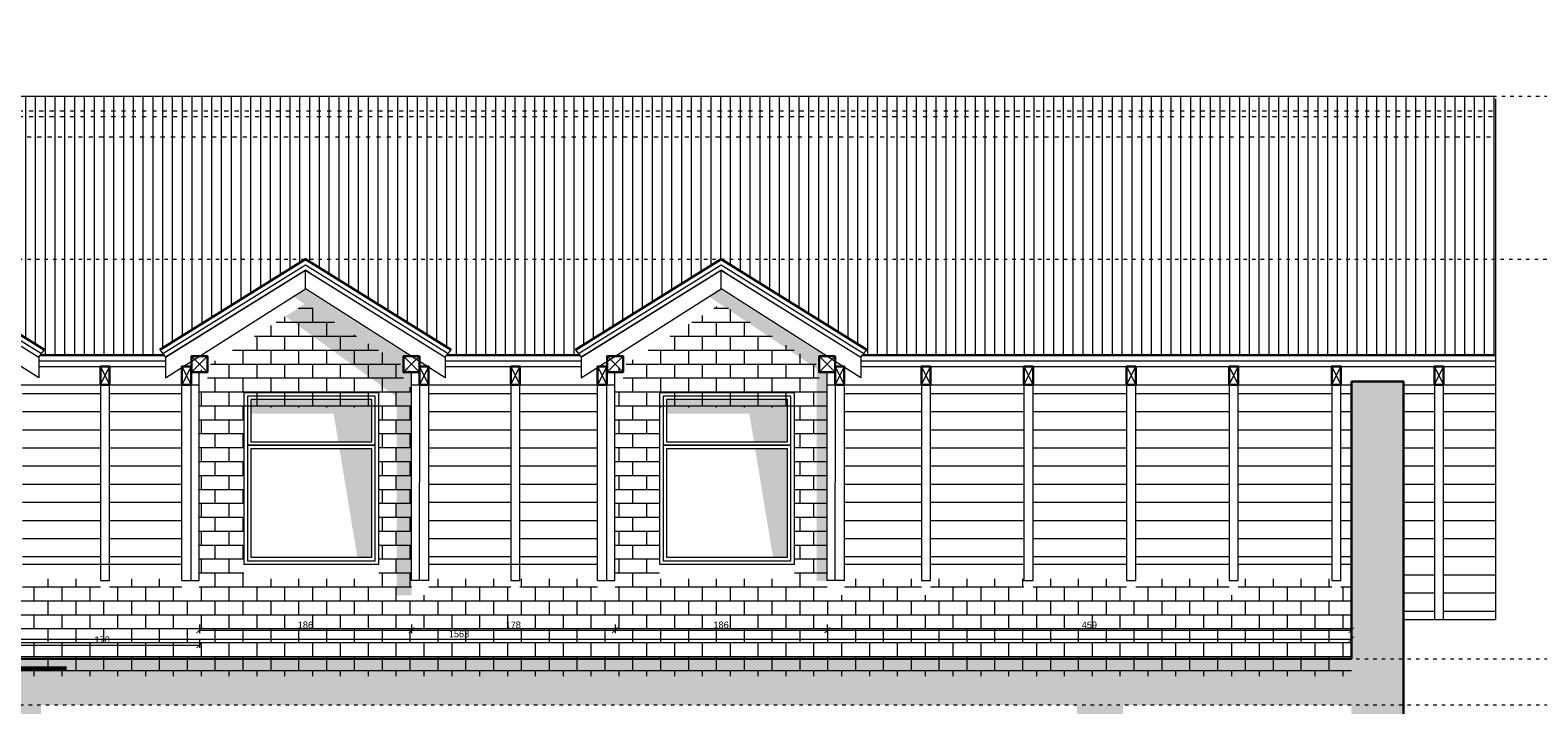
# Model space of a CAD drawing. Header units: millimetres. Extents: x -221 to 149158, y -114258 to 0.
# Tile 101 of 219: x 85060 to 86380, y -45043 to -44452. Entities that reach past the tile are written whole.
import ezdxf
from ezdxf.enums import TextEntityAlignment as Align

# ---------------------------------------------------------------- set-up
doc = ezdxf.new("R2010")
doc.units = ezdxf.units.MM
doc.linetypes.add('ACAD_ISO03W100', pattern=[30, 12, -18])
doc.layers.get('0').update_dxf_attribs({"lineweight": 0})
doc.layers.add('A-przekrycieram.ART', color=7, linetype='Continuous', lineweight=0, true_color=0xffffff)
for name, color, linetype, lineweight in [('opis..KF', 250, 'Continuous', 15), ('opis.ART', 20, 'Continuous', 0), ('powierzchnie', 21, 'Continuous', 50), ('wymiar..KF', 12, 'Continuous', 5), ('wypełnienie istn..KF', 250, 'Continuous', 0), ('ściana pro..KF', 222, 'Continuous', 30)]:
    doc.layers.add(name, color=color, linetype=linetype, lineweight=lineweight)
doc.styles.add('ARCH', font='segoeuil.ttf')
doc.styles.add('kamil', font='GOTHIC.TTF')
doc.dimstyles.new('50..KF', dxfattribs={"dimscale": 0.5, "dimtxt": 12, "dimasz": 10, "dimexe": 5, "dimexo": 5, "dimgap": 3, "dimtad": 1, "dimdec": 1, "dimrnd": 0.5, "dimtxsty": 'kamil', "dimblk": 'ARCHTICK', "dimcen": 0, "dimclrd": 256, "dimclre": 256, "dimclrt": 256, "dimadec": 0, "dimazin": 0, "dimtfac": 1, "dimtdec": 1, "dimtofl": 0, "dimtmove": 0, "dimatfit": 3, "dimfxl": 10, "dimfxlon": 1, "dimlwd": 0, "dimlwe": 0, "dimarcsym": 0})
pattern_1 = [(180, (0, 13), (-2e-15, -15.875), [])]

# ---------------------------------------------------------------- blocks, each defined once
blk = doc.blocks.new('*U1081')
at = {"layer": 'opis..KF', "linetype": 'ACAD_ISO03W100', "ltscale": 0.5}
blk.add_lwpolyline([(0, 0), (3753.1, 0)], dxfattribs=at)
at = {"layer": 'opis..KF', "style": 'ARCH'}
for tag, p in [('±2', (10, 26)), ('±22', (3763.1, 26))]:
    blk.add_attdef(tag, text='', height=12, dxfattribs=at).set_placement(p, align=Align.MIDDLE_CENTER)
blk = doc.blocks.new('_ArchTick')
at = {"color": 0, "linetype": 'ByBlock', "const_width": 0.15}
blk.add_lwpolyline([(-0.5, -0.5), (0.5, 0.5)], dxfattribs=at)
blk = doc.blocks.new('*D1158')
at = {"layer": 'Defpoints', "color": 0, "linetype": 'ByBlock', "transparency": 16777216}
for p in [(84654, -44985.5), (86217, -44985.6), (86217, -45017.8)]:
    blk.add_point(p, dxfattribs=at)
at = {"layer": 'wymiar..KF', "linetype": 'Continuous', "lineweight": 0, "transparency": 16777216}
for p, q in [((84654, -44985.6), (84654, -44988.1)), ((84654, -44985.6), (86217, -44985.6)), ((86217, -44990.6), (86217, -44983.1))]:
    blk.add_line(p, q, dxfattribs=at)
at = {"layer": 'wymiar..KF', "linetype": 'ByBlock', "lineweight": 0, "transparency": 16777216, "xscale": 5, "yscale": 5, "zscale": 5, "rotation": 180}
blk.add_blockref('_ArchTick', (84654, -44985.6), dxfattribs=at)
at = {"layer": 'wymiar..KF', "linetype": 'ByBlock', "lineweight": 0, "transparency": 16777216, "xscale": 5, "yscale": 5, "zscale": 5}
blk.add_blockref('_ArchTick', (86217, -44985.6), dxfattribs=at)
at = {"layer": 'wymiar..KF', "linetype": 'ByBlock', "transparency": 16777216, "insert": (85435.5, -44980.9), "char_height": 6, "attachment_point": 5, "style": 'kamil'}
blk.add_mtext('1563', dxfattribs=at)
blk = doc.blocks.new('*D1174')
at = {"layer": 'Defpoints', "color": 0, "linetype": 'ByBlock', "transparency": 16777216}
for p in [(85208.1, -44934.1), (85208.1, -44990.7), (85038, -45010.8)]:
    blk.add_point(p, dxfattribs=at)
at = {"layer": 'wymiar..KF', "linetype": 'Continuous', "lineweight": 0, "transparency": 16777216}
for p, q in [((85038, -44995.7), (85038, -44988.2)), ((85038, -44990.7), (85208.1, -44990.7)), ((85208.1, -44985.7), (85208.1, -44993.2))]:
    blk.add_line(p, q, dxfattribs=at)
at = {"layer": 'wymiar..KF', "linetype": 'ByBlock', "lineweight": 0, "transparency": 16777216, "xscale": 5, "yscale": 5, "zscale": 5, "rotation": 180}
blk.add_blockref('_ArchTick', (85038, -44990.7), dxfattribs=at)
at = {"layer": 'wymiar..KF', "linetype": 'ByBlock', "lineweight": 0, "transparency": 16777216, "xscale": 5, "yscale": 5, "zscale": 5}
blk.add_blockref('_ArchTick', (85208.1, -44990.7), dxfattribs=at)
at = {"layer": 'wymiar..KF', "linetype": 'ByBlock', "transparency": 16777216, "insert": (85123, -44986.1), "char_height": 6, "attachment_point": 5, "style": 'kamil'}
blk.add_mtext('170', dxfattribs=at)
blk = doc.blocks.new('*D1175')
at = {"layer": 'Defpoints', "color": 0, "linetype": 'ByBlock', "transparency": 16777216}
for p in [(85208.1, -44934.1), (85394, -44934.1), (85394, -44977.7)]:
    blk.add_point(p, dxfattribs=at)
at = {"layer": 'wymiar..KF', "linetype": 'Continuous', "lineweight": 0, "transparency": 16777216}
for p, q in [((85208.1, -44972.7), (85208.1, -44980.2)), ((85208.1, -44977.7), (85394, -44977.7)), ((85394, -44972.7), (85394, -44980.2))]:
    blk.add_line(p, q, dxfattribs=at)
at = {"layer": 'wymiar..KF', "linetype": 'ByBlock', "lineweight": 0, "transparency": 16777216, "xscale": 5, "yscale": 5, "zscale": 5, "rotation": 180}
blk.add_blockref('_ArchTick', (85208.1, -44977.7), dxfattribs=at)
at = {"layer": 'wymiar..KF', "linetype": 'ByBlock', "lineweight": 0, "transparency": 16777216, "xscale": 5, "yscale": 5, "zscale": 5}
blk.add_blockref('_ArchTick', (85394, -44977.7), dxfattribs=at)
at = {"layer": 'wymiar..KF', "linetype": 'ByBlock', "transparency": 16777216, "insert": (85301, -44973.1), "char_height": 6, "attachment_point": 5, "style": 'kamil'}
blk.add_mtext('186', dxfattribs=at)
blk = doc.blocks.new('*D1176')
at = {"layer": 'Defpoints', "color": 0, "linetype": 'ByBlock', "transparency": 16777216}
for p in [(85394, -44934.1), (85572.1, -44934.1), (85572.1, -44977.7)]:
    blk.add_point(p, dxfattribs=at)
at = {"layer": 'wymiar..KF', "linetype": 'Continuous', "lineweight": 0, "transparency": 16777216}
for p, q in [((85394, -44972.7), (85394, -44980.2)), ((85394, -44977.7), (85572.1, -44977.7)), ((85572.1, -44972.7), (85572.1, -44980.2))]:
    blk.add_line(p, q, dxfattribs=at)
at = {"layer": 'wymiar..KF', "linetype": 'ByBlock', "lineweight": 0, "transparency": 16777216, "xscale": 5, "yscale": 5, "zscale": 5, "rotation": 180}
blk.add_blockref('_ArchTick', (85394, -44977.7), dxfattribs=at)
at = {"layer": 'wymiar..KF', "linetype": 'ByBlock', "lineweight": 0, "transparency": 16777216, "xscale": 5, "yscale": 5, "zscale": 5}
blk.add_blockref('_ArchTick', (85572.1, -44977.7), dxfattribs=at)
at = {"layer": 'wymiar..KF', "linetype": 'ByBlock', "transparency": 16777216, "insert": (85483, -44973.1), "char_height": 6, "attachment_point": 5, "style": 'kamil'}
blk.add_mtext('178', dxfattribs=at)
blk = doc.blocks.new('*D1177')
at = {"layer": 'Defpoints', "color": 0, "linetype": 'ByBlock', "transparency": 16777216}
for p in [(85572.1, -44934.1), (85758, -44934.1), (85758, -44977.7)]:
    blk.add_point(p, dxfattribs=at)
at = {"layer": 'wymiar..KF', "linetype": 'Continuous', "lineweight": 0, "transparency": 16777216}
for p, q in [((85572.1, -44972.7), (85572.1, -44980.2)), ((85572.1, -44977.7), (85758, -44977.7)), ((85758, -44972.7), (85758, -44980.2))]:
    blk.add_line(p, q, dxfattribs=at)
at = {"layer": 'wymiar..KF', "linetype": 'ByBlock', "lineweight": 0, "transparency": 16777216, "xscale": 5, "yscale": 5, "zscale": 5, "rotation": 180}
blk.add_blockref('_ArchTick', (85572.1, -44977.7), dxfattribs=at)
at = {"layer": 'wymiar..KF', "linetype": 'ByBlock', "lineweight": 0, "transparency": 16777216, "xscale": 5, "yscale": 5, "zscale": 5}
blk.add_blockref('_ArchTick', (85758, -44977.7), dxfattribs=at)
at = {"layer": 'wymiar..KF', "linetype": 'ByBlock', "transparency": 16777216, "insert": (85665, -44973.1), "char_height": 6, "attachment_point": 5, "style": 'kamil'}
blk.add_mtext('186', dxfattribs=at)
blk = doc.blocks.new('*D1178')
at = {"layer": 'Defpoints', "color": 0, "linetype": 'ByBlock', "transparency": 16777216}
for p in [(86217, -44919.8), (85758, -44934.1), (86217, -44977.7)]:
    blk.add_point(p, dxfattribs=at)
at = {"layer": 'wymiar..KF', "linetype": 'Continuous', "lineweight": 0, "transparency": 16777216}
for p, q in [((85758, -44972.7), (85758, -44980.2)), ((85758, -44977.7), (86217, -44977.7)), ((86217, -44972.7), (86217, -44980.2))]:
    blk.add_line(p, q, dxfattribs=at)
at = {"layer": 'wymiar..KF', "linetype": 'ByBlock', "lineweight": 0, "transparency": 16777216, "xscale": 5, "yscale": 5, "zscale": 5, "rotation": 180}
blk.add_blockref('_ArchTick', (85758, -44977.7), dxfattribs=at)
at = {"layer": 'wymiar..KF', "linetype": 'ByBlock', "lineweight": 0, "transparency": 16777216, "xscale": 5, "yscale": 5, "zscale": 5}
blk.add_blockref('_ArchTick', (86217, -44977.7), dxfattribs=at)
at = {"layer": 'wymiar..KF', "linetype": 'ByBlock', "transparency": 16777216, "insert": (85987.5, -44973.1), "char_height": 6, "attachment_point": 5, "style": 'kamil'}
blk.add_mtext('459', dxfattribs=at)
blk = doc.blocks.new('*U1185')
at = {"layer": 'opis..KF', "linetype": 'ACAD_ISO03W100', "ltscale": 0.5}
blk.add_lwpolyline([(0, 0), (3200.4, 0)], dxfattribs=at)
at = {"layer": 'opis..KF', "style": 'ARCH'}
for tag, p in [('±2', (10, 26)), ('±22', (3210.4, 26))]:
    blk.add_attdef(tag, text='', height=12, dxfattribs=at).set_placement(p, align=Align.MIDDLE_CENTER)
blk = doc.blocks.new('*U1664')
at = {"layer": 'A-przekrycieram.ART'}
h = blk.add_hatch(color=256, dxfattribs=at)
h.dxf.hatch_style = 1
h.paths.add_polyline_path([(0, 2970), (6000, 2970), (6000, 0), (0, 0)])
h.paths.add_polyline_path([(200, 2870), (5900, 2870), (5900, 100), (200, 100)], flags=16)

msp = doc.modelspace()

# ---------------------------------------------------------------- hatches: boundary and pattern name
at = {"linetype": 'ByBlock', "lineweight": 9}
h = msp.add_hatch(dxfattribs=at)
h.set_pattern_fill('ANSI31', color=9, scale=2.7, angle=45)
h.set_pattern_definition([(90, (-10715.825, -4940.518), (-8.5725, 0), [])])
h.paths.add_polyline_path([(84654.03, -44529.3), (84654.03, -44736.79), (84821.03, -44736.79), (84817.39, -44732.15), (84944.99, -44652.79), (85072.6, -44732.15), (85068.95, -44736.79), (85177.07, -44736.79), (85173.42, -44732.15), (85301.03, -44652.79), (85428.63, -44732.15), (85424.99, -44736.79), (85541.07, -44736.79), (85537.42, -44732.15), (85665.03, -44652.79), (85792.63, -44732.15), (85788.99, -44736.79), (86343.03, -44736.79), (86343.03, -44509.96), (84691.77, -44509.96)])
h = msp.add_hatch(dxfattribs=at)
h.set_pattern_fill('ANSI31', color=9, scale=5, angle=135)
h.set_pattern_definition(pattern_1)
h.paths.add_polyline_path([(84769.98, -44919.79), (84836.86, -44919.79), (84836.86, -44762.78), (84769.98, -44762.78)])
h.paths.add_polyline_path([(84662.03, -44920.11), (84761.98, -44920.11), (84761.98, -44762.78), (84662.03, -44762.78)])
h.paths.add_polyline_path([(85053.12, -44919.79), (85121.43, -44919.79), (85121.43, -44762.78), (85053.12, -44762.78)])
h.paths.add_polyline_path([(85129.43, -44919.79), (85192.9, -44919.79), (85192.9, -44762.78), (85129.43, -44762.78)])
h.paths.add_polyline_path([(85488.89, -44919.79), (85556.9, -44919.79), (85556.9, -44762.78), (85488.89, -44762.78)])
h.paths.add_polyline_path([(85773.16, -44919.79), (85840.35, -44919.79), (85840.35, -44762.78), (85773.16, -44762.78)])
h.paths.add_polyline_path([(85848.35, -44919.79), (85930.21, -44919.79), (85930.21, -44762.78), (85848.35, -44762.78)])
h.paths.add_polyline_path([(85938.21, -44919.79), (86020.07, -44919.79), (86020.07, -44762.78), (85938.21, -44762.78)])
h.paths.add_polyline_path([(86028.07, -44919.79), (86109.94, -44919.79), (86109.94, -44762.78), (86028.07, -44762.78)])
h.paths.add_polyline_path([(86117.94, -44919.79), (86199.8, -44919.79), (86199.8, -44762.78), (86117.94, -44762.78)])
h.paths.add_polyline_path([(86207.8, -44919.79), (86217.03, -44919.79), (86217.03, -44762.78), (86207.8, -44762.78)])
h = msp.add_hatch(dxfattribs=at)
h.set_pattern_fill('ANSI31', color=9, scale=5, angle=135)
h.set_pattern_definition(pattern_1)
h.paths.add_polyline_path([(85409.16, -44919.79), (85480.89, -44919.79), (85480.89, -44762.78), (85409.16, -44762.78)])
h = msp.add_hatch(dxfattribs=at)
h.set_pattern_fill('ANSI31', color=9, scale=5, angle=135)
h.set_pattern_definition(pattern_1)
h.paths.add_polyline_path([(86289.67, -44762.78), (86262.57, -44762.78), (86262.57, -44968.32), (86289.67, -44968.32)])
h.paths.add_polyline_path([(86343.03, -44762.78), (86297.67, -44762.78), (86297.67, -44968.32), (86343.03, -44968.32)])
at = {"layer": 'wymiar..KF', "linetype": 'ByBlock', "true_color": 0xe8e8e8}
h = msp.add_hatch(dxfattribs=at)
h.set_pattern_fill('AR-B816', color=254, scale=0.06)
h.paths.add_polyline_path([(86217.03, -45017.79), (86217.03, -44932.79), (86207.8, -44932.79), (86207.8, -44947.09), (86199.8, -44947.09), (86199.8, -44932.79), (86117.94, -44932.79), (86117.94, -44947.09), (86109.94, -44947.09), (86109.94, -44932.79), (86028.07, -44932.79), (86028.07, -44947.09), (86020.07, -44947.09), (86020.07, -44932.79), (85938.21, -44932.79), (85938.21, -44947.09), (85930.21, -44947.09), (85930.21, -44932.79), (85848.35, -44932.79), (85848.35, -44947.09), (85840.35, -44947.09), (85840.35, -44932.79), (85773.16, -44932.79), (85773.16, -44947.09), (85757.99, -44947.09), (85757.99, -44764.79), (85750.86, -44764.79), (85750.86, -44750.79), (85757.86, -44750.79), (85665.03, -44691.81), (85665.03, -44782.79), (85729.14, -44782.79), (85729.14, -44929.79), (85729.14, -44932.79), (85611.14, -44932.79), (85611.14, -44782.79), (85665.03, -44782.79), (85665.03, -44691.81), (85572.2, -44750.79), (85579.2, -44750.79), (85579.2, -44764.79), (85572.2, -44764.79), (85572.2, -44947.09), (85556.9, -44947.09), (85556.9, -44932.79), (85488.89, -44932.79), (85488.89, -44947.09), (85480.89, -44947.09), (85480.89, -44932.79), (85409.16, -44932.79), (85409.16, -44947.09), (85393.99, -44947.09), (85393.99, -44764.79), (85386.86, -44764.79), (85386.86, -44750.79), (85393.86, -44750.79), (85301.03, -44691.81), (85208.2, -44750.79), (85215.2, -44750.79), (85215.2, -44764.79), (85208.2, -44764.79), (85208.06, -44904.41), (85247.14, -44904.41), (85247.14, -44782.79), (85365.14, -44782.79), (85365.14, -44932.79), (85247.14, -44932.79), (85247.14, -44904.41), (85208.06, -44904.41), (85208.06, -44947.09), (85192.9, -44947.09), (85192.9, -44932.79), (85129.43, -44932.79), (85129.43, -44947.09), (85121.43, -44947.09), (85121.43, -44932.79), (85053.12, -44932.79), (85053.12, -44947.09), (85037.96, -44947.09), (85037.82, -44764.79), (85030.82, -44764.79), (85030.82, -44750.79), (85037.82, -44750.79), (84944.99, -44691.79), (84944.99, -44782.79), (85009.11, -44782.79), (85009.11, -44932.79), (84894.11, -44929.79), (84891.11, -44932.79), (84891.11, -44782.79), (84944.99, -44782.79), (84944.99, -44691.81), (84852.16, -44750.79), (84859.16, -44750.79), (84859.16, -44764.79), (84852.16, -44764.79), (84852.16, -44947.09), (84836.86, -44947.09), (84836.86, -44932.79), (84769.98, -44932.79), (84769.98, -44947.09), (84761.98, -44947.09), (84761.98, -44932.79), (84662.03, -44932.79), (84662.03, -44947.09), (84654.03, -44947.09), (84654.03, -45017.79)])
at = {"layer": 'wypełnienie istn..KF', "true_color": 0xc8c8c8}
h = msp.add_hatch(color=9, dxfattribs=at)
h.dxf.hatch_style = 1
h.paths.add_polyline_path([(84608.03, -45941.79), (84607.78, -44598.45), (84653.78, -44598.45), (84653.9, -45002.79), (86217.15, -45002.79), (86217.03, -44759.78), (86262.57, -44759.78), (86262.57, -45941.79), (86217.03, -45941.79), (86217.03, -45781.79), (84638.03, -45781.79), (84638.03, -45741.79), (84830.03, -45741.79), (84830.03, -45411.69), (84845.03, -45411.69), (84845.03, -45741.79), (85029.03, -45741.79), (85029.03, -45411.69), (85069.53, -45411.69), (85069.53, -45741.79), (85976.53, -45741.79), (85976.53, -45411.69), (86017.03, -45411.69), (86017.03, -45741.79), (86217.03, -45741.79), (86217.03, -45411.69), (84638.03, -45411.69), (84638.03, -45373.79), (84830.03, -45373.79), (84830.03, -45043.02), (84845.03, -45043.02), (84845.03, -45373.79), (85029.03, -45373.79), (85029.03, -45043.02), (85069.53, -45043.02), (85069.53, -45373.79), (85976.53, -45373.79), (85976.53, -45043.02), (86017.03, -45043.02), (86017.03, -45373.79), (86217.03, -45373.79), (86217.03, -45043.02), (84638.03, -45043.02), (84638.03, -45941.79), (84608.03, -45941.8)])
at = {"layer": 'wypełnienie istn..KF', "true_color": 0xe0e0e0}
h = msp.add_hatch(color=254, dxfattribs=at)
h.dxf.hatch_style = 1
h.paths.add_polyline_path([(85300.22, -44679.31), (85393.05, -44738.29), (85386.05, -44738.29), (85386.05, -44752.29), (85393.19, -44752.29), (85393.19, -44934.59), (85384.7, -44934.59), (85384.7, -44748.68), (85290.43, -44685.53), (85300.28, -44679.35)])
h = msp.add_hatch(color=254, dxfattribs=at)
h.dxf.hatch_style = 1
h.paths.add_polyline_path([(85664.22, -44679.31), (85757.05, -44738.29), (85750.05, -44738.29), (85750.05, -44752.29), (85757.19, -44752.29), (85757.19, -44934.59), (85748.7, -44934.59), (85748.7, -44748.68), (85654.43, -44685.53), (85664.28, -44679.35)])
h = msp.add_hatch(color=254, dxfattribs=at)
h.dxf.hatch_style = 1
edge = h.paths.add_edge_path()
edge.add_line((85301.03, -44691.79), (85393.86, -44750.79))
edge.add_line((85393.86, -44750.79), (85386.86, -44750.79))
edge.add_line((85386.86, -44750.79), (85386.86, -44764.79))
edge.add_line((85386.86, -44764.79), (85393.86, -44764.79))
edge.add_line((85393.86, -44764.79), (85393.99, -44947.09))
edge.add_line((85393.99, -44947.09), (85380.95, -44947.09))
edge.add_line((85380.95, -44947.09), (85380.95, -44773.47))
edge.add_line((85380.95, -44773.47), (85283.57, -44702.9))
edge.add_line((85283.57, -44702.9), (85301.03, -44691.81))
h = msp.add_hatch(color=254, dxfattribs=at)
h.dxf.hatch_style = 1
h.paths.add_polyline_path([(85359.14, -44775.79), (85253.14, -44775.79), (85253.14, -44788.08), (85325.73, -44788.08), (85329.8, -44812.79), (85359.14, -44812.79)])
h.paths.add_polyline_path([(85359.14, -44818.79), (85330.79, -44818.79), (85346.46, -44913.79), (85359.14, -44913.79)])
h = msp.add_hatch(color=254, dxfattribs=at)
h.dxf.hatch_style = 1
h.paths.add_polyline_path([(85723.14, -44775.79), (85617.14, -44775.79), (85617.14, -44788.08), (85689.73, -44788.08), (85693.8, -44812.79), (85723.14, -44812.79)])
h.paths.add_polyline_path([(85723.14, -44818.79), (85694.79, -44818.79), (85710.46, -44913.79), (85723.14, -44913.79)])

# ---------------------------------------------------------------- linework, layer by layer
at = {"color": 8, "linetype": 'ACAD_ISO03W100', "ltscale": 0.3, "true_color": 0x787878}
for p, q in [((84680.95, -44522.97), (86343.03, -44522.97)), ((84680.95, -44527.97), (86343.03, -44527.97)), ((84679.22, -44545.77), (86343.03, -44545.77))]:
    msp.add_line(p, q, dxfattribs=at)
at = {"color": 18, "linetype": 'ByBlock', "true_color": 0x000000}
for p, q in [((85121.43, -44762.78), (85129.43, -44746.78)), ((85121.43, -44746.78), (85129.43, -44762.78)), ((85480.89, -44762.78), (85488.89, -44746.78)), ((85480.89, -44746.78), (85488.89, -44762.78)), ((85840.35, -44762.78), (85848.35, -44746.78)), ((85840.35, -44746.78), (85848.35, -44762.78)), ((85930.21, -44762.78), (85938.21, -44746.78)), ((85930.21, -44746.78), (85938.21, -44762.78)), ((86020.07, -44762.78), (86028.07, -44746.78)), ((86020.07, -44746.78), (86028.07, -44762.78)), ((86109.94, -44762.78), (86117.94, -44746.78)), ((86109.94, -44746.78), (86117.94, -44762.78)), ((86199.8, -44762.78), (86207.8, -44746.78)), ((86199.8, -44746.78), (86207.8, -44762.78)), ((86289.67, -44762.78), (86297.67, -44746.78)), ((86289.67, -44746.78), (86297.67, -44762.78)), ((86262.57, -44968.32), (86343.03, -44968.32))]:
    msp.add_line(p, q, dxfattribs=at)
for points in [[(84216.09, -44723.37), (84691.77, -44509.96), (86343.03, -44509.96)], [(86343.03, -44512.57), (86343.03, -44968.32)], [(85200.9, -44746.78), (85192.9, -44762.78)], [(85192.9, -44746.78), (85200.9, -44762.78)], [(85400.86, -44746.78), (85408.86, -44762.78)], [(85408.86, -44746.78), (85400.86, -44762.78)], [(85564.9, -44746.78), (85556.9, -44762.78)], [(85556.9, -44746.78), (85564.9, -44762.78)], [(85764.86, -44746.78), (85772.86, -44762.78)], [(85772.86, -44746.78), (85764.86, -44762.78)]]:
    msp.add_lwpolyline(points, dxfattribs=at)
at = {"layer": 'opis.ART', "color": 152, "linetype": 'ByBlock', "lineweight": 0, "true_color": 0x2776bb}
for p, q in [((85299.83, -44663.29), (85301.03, -44662.55)), ((85306.01, -44665.65), (85301.03, -44662.55)), ((85663.83, -44663.29), (85665.03, -44662.55)), ((85670.01, -44665.65), (85665.03, -44662.55)), ((85067.45, -44746.78), (85178.57, -44746.78)), ((85423.48, -44746.78), (85542.57, -44746.78)), ((86262.57, -44759.78), (86262.57, -45017.79))]:
    msp.add_line(p, q, dxfattribs=at)
for points in [[(85178.57, -44756.61), (85301.03, -44678.81)], [(85542.57, -44756.61), (85665.03, -44678.81)]]:
    msp.add_lwpolyline(points, dxfattribs=at)
at = {"layer": 'powierzchnie', "linetype": 'ByBlock'}
msp.add_line((84159.94, -45010.79), (85091.68, -45010.79), dxfattribs=at)
at = {"layer": 'ściana pro..KF', "lineweight": 9}
for p, q in [((85301.03, -44678.79), (85301.03, -44662.55)), ((85665.03, -44678.79), (85665.03, -44662.55)), ((85067.45, -44738.7), (85072.6, -44732.15)), ((85067.45, -44741.78), (85178.57, -44741.78)), ((85173.42, -44732.15), (85178.57, -44738.7)), ((85201.2, -44751.79), (85215.2, -44737.79)), ((85201.2, -44737.79), (85215.2, -44751.79)), ((85400.86, -44751.79), (85386.86, -44737.79)), ((85400.86, -44737.79), (85386.86, -44751.79)), ((85423.48, -44738.7), (85428.63, -44732.15)), ((85423.48, -44741.78), (85542.57, -44741.78)), ((85537.42, -44732.15), (85542.57, -44738.7)), ((85565.2, -44751.79), (85579.2, -44737.79)), ((85565.2, -44737.79), (85579.2, -44751.79)), ((85764.86, -44751.79), (85750.86, -44737.79)), ((85764.86, -44737.79), (85750.86, -44751.79)), ((85787.48, -44738.7), (85792.63, -44732.15)), ((85787.48, -44741.78), (86343.03, -44741.78)), ((85067.45, -44746.78), (85178.57, -44746.78)), ((85423.48, -44746.78), (85542.57, -44746.78)), ((85787.48, -44746.78), (86343.03, -44746.78)), ((85053.12, -44919.79), (85192.9, -44919.79)), ((85409.16, -44919.79), (85556.9, -44919.79)), ((85773.16, -44919.79), (85840.35, -44919.79)), ((85773.16, -44919.79), (85840.35, -44919.79)), ((85848.35, -44919.79), (85930.21, -44919.79)), ((85938.21, -44919.79), (86020.07, -44919.79)), ((86028.07, -44919.79), (86109.94, -44919.79)), ((86117.94, -44919.79), (86199.8, -44919.79)), ((86207.8, -44919.79), (86217.03, -44919.79))]:
    msp.add_line(p, q, dxfattribs=at)
at = {"layer": 'ściana pro..KF'}
for p, q in [((85068.95, -44736.79), (85177.07, -44736.79)), ((85424.99, -44736.79), (85541.07, -44736.79)), ((85788.99, -44736.79), (86343.03, -44736.79)), ((86217.03, -44759.78), (86217.03, -45002.79))]:
    msp.add_line(p, q, dxfattribs=at)
at = {"layer": 'ściana pro..KF', "color": 253, "lineweight": 9, "true_color": 0xadadad}
for p, q in [((85037.96, -44762.78), (85208.06, -44762.78)), ((85393.99, -44762.78), (85572.06, -44762.78)), ((85757.99, -44762.78), (86217.03, -44762.78)), ((86262.57, -44762.78), (86343.03, -44762.78))]:
    msp.add_line(p, q, dxfattribs=at)
at = {"layer": 'ściana pro..KF', "linetype": 'ByBlock'}
msp.add_line((84654.02, -45002.79), (86217.03, -45002.79), dxfattribs=at)
at = {"layer": 'ściana pro..KF'}
for points in [[(84817.39, -44732.15), (84944.99, -44652.79), (85072.6, -44732.15)], [(85173.42, -44732.15), (85301.03, -44652.79), (85428.63, -44732.15)], [(85537.42, -44732.15), (85665.03, -44652.79), (85792.63, -44732.15)], [(85201.2, -44751.79), (85215.2, -44751.79), (85215.2, -44737.79), (85201.2, -44737.79), (85201.2, -44751.79)], [(85400.86, -44751.79), (85386.86, -44751.79), (85386.86, -44737.79), (85400.86, -44737.79), (85400.86, -44751.79)], [(85565.2, -44751.79), (85579.2, -44751.79), (85579.2, -44737.79), (85565.2, -44737.79), (85565.2, -44751.79)], [(85764.86, -44751.79), (85750.86, -44751.79), (85750.86, -44737.79), (85764.86, -44737.79), (85764.86, -44751.79)], [(86217.03, -44759.78), (86262.57, -44759.78), (86262.57, -45941.79)]]:
    msp.add_lwpolyline(points, dxfattribs=at)
at = {"layer": 'ściana pro..KF', "lineweight": 9}
for points in [[(84820.02, -44735.5), (84944.99, -44657.78), (85069.97, -44735.5)], [(84822.54, -44738.7), (84944.99, -44662.55), (85067.45, -44738.7)], [(84945.38, -44662.79), (85067.45, -44738.7), (85067.45, -44756.61), (84944.99, -44678.79)], [(85176.06, -44735.5), (85301.03, -44657.78), (85426, -44735.5)], [(85178.57, -44738.7), (85301.03, -44662.55), (85423.48, -44738.7)], [(85300.64, -44662.79), (85178.57, -44738.7), (85178.57, -44756.61), (85301.03, -44678.79)], [(85301.42, -44662.79), (85423.48, -44738.7), (85423.48, -44756.61), (85301.03, -44678.79)], [(85540.06, -44735.5), (85665.03, -44657.78), (85790, -44735.5)], [(85542.57, -44738.7), (85665.03, -44662.55), (85787.48, -44738.7)], [(85664.64, -44662.79), (85542.57, -44738.7), (85542.57, -44756.61), (85665.03, -44678.79)], [(85665.42, -44662.79), (85787.48, -44738.7), (85787.48, -44756.61), (85665.03, -44678.79)], [(85192.9, -44934.09), (85208.06, -44934.09), (85208.06, -44751.79)], [(85409.16, -44934.09), (85393.99, -44934.09), (85393.99, -44751.79)], [(85556.9, -44934.09), (85572.06, -44934.09), (85572.06, -44751.79)], [(85773.16, -44934.09), (85757.99, -44934.09), (85757.99, -44751.79)], [(85192.9, -44934.09), (85192.9, -44762.78)], [(85200.9, -44934.09), (85200.9, -44762.78)], [(85400.86, -44934.09), (85401.16, -44762.78)], [(85409.16, -44934.09), (85409.16, -44763.38)], [(85556.9, -44934.09), (85556.9, -44762.78)], [(85564.9, -44934.09), (85564.9, -44762.78)], [(85764.86, -44934.09), (85765.16, -44762.78)], [(85773.16, -44934.09), (85773.16, -44763.38)]]:
    msp.add_lwpolyline(points, dxfattribs=at)
at = {"layer": 'ściana pro..KF'}
for points in [[(85121.43, -44762.78), (85129.43, -44762.78), (85129.43, -44746.78), (85121.43, -44746.78)], [(85192.9, -44762.78), (85200.9, -44762.78), (85200.9, -44746.78), (85192.9, -44746.78)], [(85408.86, -44762.78), (85400.86, -44762.78), (85400.86, -44746.78), (85408.86, -44746.78)], [(85480.89, -44762.78), (85488.89, -44762.78), (85488.89, -44746.78), (85480.89, -44746.78)], [(85556.9, -44762.78), (85564.9, -44762.78), (85564.9, -44746.78), (85556.9, -44746.78)], [(85772.86, -44762.78), (85764.86, -44762.78), (85764.86, -44746.78), (85772.86, -44746.78)], [(85840.35, -44762.78), (85848.35, -44762.78), (85848.35, -44746.78), (85840.35, -44746.78)], [(85930.21, -44762.78), (85938.21, -44762.78), (85938.21, -44746.78), (85930.21, -44746.78)], [(86020.07, -44762.78), (86028.07, -44762.78), (86028.07, -44746.78), (86020.07, -44746.78)], [(86109.94, -44762.78), (86117.94, -44762.78), (86117.94, -44746.78), (86109.94, -44746.78)], [(86199.8, -44762.78), (86207.8, -44762.78), (86207.8, -44746.78), (86199.8, -44746.78)], [(86289.67, -44762.78), (86297.67, -44762.78), (86297.67, -44746.78), (86289.67, -44746.78)]]:
    msp.add_lwpolyline(points, close=True, dxfattribs=at)
at = {"layer": 'ściana pro..KF', "lineweight": 9}
for points in [[(85121.43, -44934.09), (85129.43, -44934.09), (85129.43, -44762.78), (85121.43, -44762.78)], [(85480.89, -44934.09), (85488.89, -44934.09), (85488.89, -44762.78), (85480.89, -44762.78)], [(85840.35, -44934.09), (85848.35, -44934.09), (85848.35, -44762.78), (85840.35, -44762.78)], [(85930.21, -44934.09), (85938.21, -44934.09), (85938.21, -44762.78), (85930.21, -44762.78)], [(86020.07, -44934.09), (86028.07, -44934.09), (86028.07, -44762.78), (86020.07, -44762.78)], [(86109.94, -44934.09), (86117.94, -44934.09), (86117.94, -44762.78), (86109.94, -44762.78)], [(86199.8, -44934.09), (86207.8, -44934.09), (86207.8, -44762.78), (86199.8, -44762.78)], [(86289.67, -44968.32), (86297.67, -44968.32), (86297.67, -44762.78), (86289.67, -44762.78)]]:
    msp.add_lwpolyline(points, close=True, dxfattribs=at)
at = {"layer": 'ściana pro..KF', "color": 8, "lineweight": 9, "true_color": 0x737373}
for points in [[(85247.14, -44919.79), (85365.14, -44919.79), (85365.14, -44769.79), (85247.14, -44769.79)], [(85611.14, -44919.79), (85729.14, -44919.79), (85729.14, -44769.79), (85611.14, -44769.79)], [(85250.14, -44916.79), (85362.14, -44916.79), (85362.14, -44772.79), (85250.14, -44772.79)], [(85362.14, -44772.79), (85250.14, -44772.79), (85250.14, -44815.79), (85362.14, -44815.79)], [(85359.14, -44775.79), (85253.14, -44775.79), (85253.14, -44812.79), (85359.14, -44812.79)], [(85614.14, -44916.79), (85726.14, -44916.79), (85726.14, -44772.79), (85614.14, -44772.79)], [(85726.14, -44772.79), (85614.14, -44772.79), (85614.14, -44815.79), (85726.14, -44815.79)], [(85723.14, -44775.79), (85617.14, -44775.79), (85617.14, -44812.79), (85723.14, -44812.79)], [(85250.14, -44916.79), (85362.14, -44916.79), (85362.14, -44815.79), (85250.14, -44815.79)], [(85253.14, -44913.79), (85359.14, -44913.79), (85359.14, -44818.79), (85253.14, -44818.79)], [(85614.14, -44916.79), (85726.14, -44916.79), (85726.14, -44815.79), (85614.14, -44815.79)], [(85617.14, -44913.79), (85723.14, -44913.79), (85723.14, -44818.79), (85617.14, -44818.79)]]:
    msp.add_lwpolyline(points, close=True, dxfattribs=at)

# ---------------------------------------------------------------- block references
msp.add_blockref('*U1664', (81730.08, -46666.02))
at = {"layer": 'wymiar..KF', "xscale": 0.5, "yscale": 0.5, "zscale": 0.5}
for name, p in [('*U1081', (84668.57, -44509.96)), ('*U1185', (84944.99, -44652.79)), ('*U1081', (84668.63, -45002.79)), ('*U1081', (84668.63, -45043.02))]:
    msp.add_blockref(name, p, dxfattribs=at)

# ---------------------------------------------------------------- dimensions: what is measured, and where the dimension line sits
at = {"layer": 'wymiar..KF', "linetype": 'ByBlock'}
for base, p1, p2, picture, middle in [((86217.03, -44977.7), (85757.99, -44934.09), (86217.03, -44919.79), '*D1178', (85987.51, -44973.05)), ((85208.06, -44990.7), (85037.96, -45010.84), (85208.06, -44934.09), '*D1174', (85123.01, -44986.05)), ((85393.99, -44977.7), (85208.06, -44934.09), (85393.99, -44934.09), '*D1175', (85301.03, -44973.05)), ((85572.06, -44977.7), (85393.99, -44934.09), (85572.06, -44934.09), '*D1176', (85483.03, -44973.05)), ((85757.99, -44977.7), (85572.06, -44934.09), (85757.99, -44934.09), '*D1177', (85665.03, -44973.05)), ((86217.03, -44985.55), (84654.02, -44985.51), (86217.03, -45017.79), '*D1158', (85435.52, -44980.9))]:
    dim = msp.add_linear_dim(base=base, p1=p1, p2=p2, dimstyle='50..KF', override={"dimtmove": 1}, dxfattribs=at)
    dim.commit()
    dim.dimension.update_dxf_attribs({"geometry": picture, "text_midpoint": middle})

doc.saveas('drawing.dxf')
